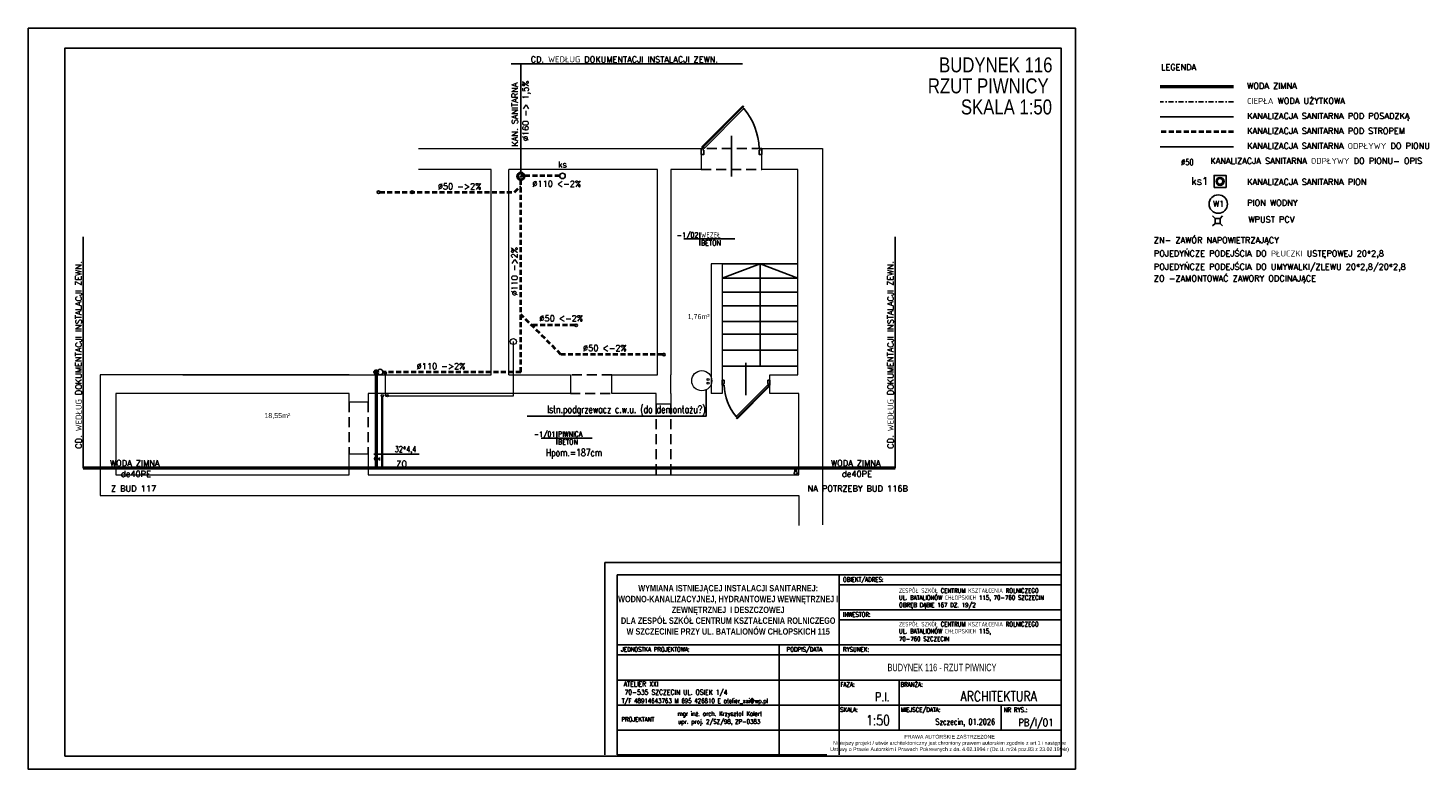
# Model space of a CAD drawing. Header units: millimetres. Extents: x -283 to 124139, y -3891 to 5906.
# Tile 46 of 55: x 48 to 2855, y -1588 to -103. Entities that reach past the tile are written whole.
import ezdxf
from ezdxf.enums import TextEntityAlignment as Align

# ---------------------------------------------------------------- set-up
doc = ezdxf.new("R2010")
doc.units = ezdxf.units.MM
doc.header["$LTSCALE"] = 20
doc.header["$MEASUREMENT"] = 0
for name, pattern in [('DASHDOT', [1, 0.5, -0.25, 0, -0.25]), ('DASHED', [0.75, 0.5, -0.25]), ('DASHED2', [0.375, 0.25, -0.125]), ('DASHEDX2', [1.5, 1, -0.5])]:
    doc.linetypes.add(name, pattern=pattern)
doc.layers.get('0').update_dxf_attribs({"color": 252, "linetype": 'CONTINUOUS'})
for name, color, linetype in [('1-GAZ', 252, 'CONTINUOUS'), ('1-OPIS', 252, 'CONTINUOUS'), ('1-OPIS-POM', 252, 'CONTINUOUS'), ('I-DRZWI', 252, 'CONTINUOUS'), ('I-MEBLE', 252, 'CONTINUOUS'), ('I-NAD', 252, 'DASHEDX2'), ('I-OPIS', 252, 'CONTINUOUS'), ('I-SCIANA', 252, 'CONTINUOUS'), ('I-WIDOK', 252, 'CONTINUOUS'), ('I-WODA_Z', 252, 'CONTINUOUS'), ('IS CWU', 4, 'DASHDOT'), ('IS kan odp', 36, 'CONTINUOUS'), ('IS kan odp opis', 7, 'CONTINUOUS'), ('IS kan opis', 7, 'CONTINUOUS'), ('IS KAN_S_OPIS', 2, 'CONTINUOUS'), ('IS KAN_SAN_RURY', 1, 'CONTINUOUS'), ('IS opis woda', 7, 'DASHED2'), ('IS WODA opis', 2, 'CONTINUOUS'), ('MK_IS W_Z', 5, 'CONTINUOUS'), ('Ogrzewanie inwentaryzacja', 252, 'CONTINUOUS'), ('TABELKA', 252, 'CONTINUOUS')]:
    doc.layers.add(name, color=color, linetype=linetype)
doc.layers.add('IS ks pod stropem', color=1, linetype='DASHED', lineweight=40)
doc.layers.add('IS w', color=5, linetype='CONTINUOUS', lineweight=50)
doc.layers.add('IS obudowy', color=2, linetype='CONTINUOUS', plot=False)
doc.styles.add('ARIAL', font='arial.ttf', dxfattribs={"width": 0.8})
doc.styles.add('ROMANS', font='romans.shx', dxfattribs={"width": 0.75})
doc.styles.add('STYLE2', font='romans.shx', dxfattribs={"width": 0.9})
doc.styles.add('STYLE3', font='arial.ttf', dxfattribs={"width": 0.7})
doc.styles.add('STYLE5PRAWA', font='arial.ttf', dxfattribs={"width": 0.8})
doc.styles.add('TECH', font='simplex.shx')

# ---------------------------------------------------------------- blocks, each defined once
blk = doc.blocks.new('PRAWAAUTOR1')
at = {"insert": (443, 174.2), "char_height": 7.5, "width": 500, "attachment_point": 5, "style": 'STYLE5PRAWA'}
blk.add_mtext('\\fArial|b0|i0|c238|p34;PRAWA AUTORSKIE ZASTRZEŻONE\\PNiniejszy projekt / utwór architektoniczny jest chroniony prawem autorskim zgodnie z art.1 i następne \\PUstawy o Prawie Autorskim i Prawach Pokrewnych z dn. 4.02.1994 r (Dz.U. nr24 poz.83 z 23.02.1994r)', dxfattribs=at)
blk = doc.blocks.new('D90')
blk.add_line((32.6, 45), (-28, 45))
for points in [[(-9.2, 87.2), (-9.2, 90), (0, 90), (0, 86.3), (-6.4, 86.3), (-6.4, 87.2)], [(-72.6, 61.8), (-11.7, 0.9), (-10.6, 2), (-71.5, 62.9)], [(-9.2, 2.8), (-9.2, 0), (0, 0), (0, 3.7), (-6.4, 3.7), (-6.4, 2.8)]]:
    blk.add_lwpolyline(points, close=True)
blk.add_lwpolyline([(-11.3, 2.7), (-9.5, 4.5), (-68.6, 63.5), (-70.3, 61.8)])
blk.add_arc((-4.6, -14.5), 100.9, 92.6186, 129.3487)
blk = doc.blocks.new('OPIS-POM')
for p, q in [((-60, 0), (135, 0)), ((0, 25), (0, -25))]:
    blk.add_line(p, q)
at = {"style": 'ROMANS', "width": 0.8, "flags": 4}
blk.add_attdef('NR', text='', height=20, dxfattribs=at).set_placement((-5, 5), align=Align.RIGHT)
blk.add_attdef('NAZWA', (5, 5), '', height=20, dxfattribs=at)
blk.add_attdef('POW.', text='', height=20, dxfattribs=at).set_placement((-5, -5), align=Align.TOP_RIGHT)
blk.add_attdef('POSADZKA', text='', height=20, dxfattribs=at).set_placement((5, -5), align=Align.TOP_LEFT)

msp = doc.modelspace()

# ---------------------------------------------------------------- linework, layer by layer
at = {"layer": '1-GAZ', "lineweight": 0}
msp.add_lwpolyline([(764.6, -794.5), (764.6, -840.4), (1021.3, -840.4), (1021.3, -731.2)], dxfattribs=at)
for centre, radius in [((1021.3, -731.3), 6.06), ((764.6, -794.5), 2.42)]:
    msp.add_circle(centre, radius, dxfattribs=at)
at = {"layer": 'I-MEBLE', "lineweight": 0}
for centre, radius in [((1399.1, -809.8), 20.2), ((1411.6, -807.2), 2.01), ((1411.6, -814.8), 2.01)]:
    msp.add_circle(centre, radius, dxfattribs=at)
at = {"layer": 'I-NAD'}
for points in [[(1519.4, -344.4), (1398.2, -344.2)], [(1398.2, -386.4), (1519.4, -386.4)], [(1218.5, -798), (1135.6, -798)], [(1135.6, -835.7), (1218.5, -835.7)], [(692.2, -852.9), (692.2, -956.5)], [(730.1, -852.9), (730.1, -956.5)], [(1307.8, -857.1), (1307.8, -998.6)], [(1337.2, -857.1), (1337.2, -998.6)]]:
    msp.add_lwpolyline(points, dxfattribs=at)
at = {"layer": 'I-OPIS'}
msp.add_lwpolyline([(1048.7, -880.6), (1408.1, -880.6), (1408.1, -827.8)], dxfattribs=at)
at = {"layer": 'I-SCIANA', "lineweight": 0}
for points in [[(831.4, -344.2), (1398.2, -344.2), (1398.2, -386.4), (1337.2, -386.4), (1337.2, -798)], [(1307.8, -998.6), (1593.4, -998.6), (1593.4, -835.7), (1535.5, -835.7), (1535.5, -798), (1591.9, -798), (1591.9, -386.4), (1519.4, -386.4), (1519.4, -344.4)], [(1519.4, -344.4), (1641.1, -344.2)], [(1641.1, -344.2), (1641.1, -1098.6)], [(358.7, -798), (976.6, -798), (976.6, -386.4), (831.4, -386.4)], [(976.6, -386.4), (831.4, -386.4)], [(1012.3, -798), (1012.3, -386.4)], [(1218.5, -798), (1310, -798), (1310, -386.4), (1012.3, -386.4)], [(1439.9, -575.7), (1418.1, -575.7)], [(1418.1, -575.7), (1418.1, -835.7)], [(1439.9, -575.7), (1439.9, -798)], [(692.2, -798), (192.9, -798), (192.9, -1040.1), (1593.4, -1040.1)], [(692.2, -798), (976.6, -798)], [(975.8, -798), (976.6, -797.2)], [(1012.3, -798), (1135.6, -798)], [(1135.6, -798), (1135.6, -835.7)], [(1218.5, -835.7), (1218.5, -798)], [(1337.2, -835.7), (1337.2, -798)], [(1439.9, -798), (1439.9, -835.7), (1418.1, -835.7)], [(692.2, -835.7), (224, -835.7), (224, -998.6), (692.2, -998.6), (692.2, -956.5), (730.1, -956.5), (730.1, -998.6), (1307.8, -998.6)], [(1135.6, -835.7), (730.1, -835.7), (730.1, -852.9), (692.2, -852.9), (692.2, -835.7)], [(1337.2, -835.7), (1337.2, -857.1), (1307.8, -857.1), (1307.8, -835.7), (1218.5, -835.7)], [(1593.4, -1040.1), (1593.4, -1099.7)]]:
    msp.add_lwpolyline(points, dxfattribs=at)
for centre in [(758.6, -839.9), (768.7, -839.9)]:
    msp.add_circle(centre, 2.22, dxfattribs=at)
at = {"layer": 'I-WIDOK'}
for points in [[(1439.9, -575.7), (1591.9, -575.7)], [(1515.9, -575.7), (1439.9, -604.3)], [(1515.9, -575.7), (1591.9, -604.3)], [(1515.9, -575.7), (1515.9, -780.9)], [(1591.9, -604.3), (1439.9, -604.3)], [(1591.9, -632.2), (1439.9, -632.2)], [(1591.9, -659.9), (1439.9, -659.9)], [(1591.9, -691.4), (1439.9, -691.4)], [(1591.9, -716.4), (1439.9, -716.4)], [(1591.9, -748.6), (1439.9, -748.6)], [(1591.9, -780.9), (1439.9, -780.9)]]:
    msp.add_lwpolyline(points, dxfattribs=at)
at = {"layer": 'I-WODA_Z', "linetype": 'Continuous', "lineweight": 35}
for points in [[(758.6, -985.3), (758.6, -839.9)], [(165.4, -985.3), (1681.3, -985.3)]]:
    msp.add_lwpolyline(points, dxfattribs=at)
at = {"layer": 'IS CWU'}
msp.add_line((2465.5, -251), (2318, -251), dxfattribs=at)
at = {"layer": 'IS kan odp', "ltscale": 50}
msp.add_line((2465.5, -341.1), (2318, -341.1), dxfattribs=at)
at = {"layer": 'IS KAN_S_OPIS'}
for p, q in [((1480.8, -174.9), (1016.8, -174.9)), ((158.7, -521.4), (158.7, -985.3)), ((1786.6, -521.4), (1786.6, -985.3))]:
    msp.add_line(p, q, dxfattribs=at)
at = {"layer": 'IS KAN_SAN_RURY', "linetype": 'Continuous'}
for p, q in [((1036.3, -394.6), (1036.3, -174.9)), ((2428.4, -484.5), (2423.4, -479.5)), ((2428.4, -494.5), (2423.4, -499.5)), ((2438.4, -484.5), (2443.4, -479.5)), ((2438.4, -494.5), (2443.4, -499.5))]:
    msp.add_line(p, q, dxfattribs=at)
at = {"layer": 'IS KAN_SAN_RURY'}
msp.add_line((2465.5, -281.1), (2318, -281.1), dxfattribs=at)
at = {"layer": 'IS KAN_SAN_RURY', "linetype": 'Continuous'}
msp.add_lwpolyline([(2428.4, -494.5), (2438.4, -494.5), (2438.4, -484.5), (2428.4, -484.5)], close=True, dxfattribs=at)
for centre, radius in [((1036.3, -400.1), 8), ((1036.3, -400.1, -26.7), 8), ((1036.3, -400.1), 8), ((1036.3, -400.1), 5.5), ((1119.9, -399.3), 5.5), ((2438.2, -410.3), 8), ((2438.2, -410.3), 5.5), ((751, -432), 2.5), ((818.4, -432), 2.5), ((1147.3, -698.7), 2.5), ((1323.4, -757.4), 2.5), ((754.3, -792.5), 5.5)]:
    msp.add_circle(centre, radius, dxfattribs=at)
at = {"layer": 'IS ks pod stropem'}
for p, q in [((2465.5, -311.1), (2318, -311.1)), ((1023.9, -432), (1036.3, -419.6)), ((1036.3, -792.5), (1036.3, -399.5)), ((1114.4, -399.5), (1036.3, -399.5)), ((753.5, -432), (1023.9, -432)), ((1116.6, -757.2), (1036.3, -676.9)), ((1144.8, -698.7), (1058.1, -698.7)), ((1320.9, -757.2), (1116.6, -757.2)), ((1036.3, -792.5), (759.8, -792.5))]:
    msp.add_line(p, q, dxfattribs=at)
at = {"layer": 'IS obudowy'}
msp.add_lwpolyline([(2426.2, -422.3), (2450.2, -422.3), (2450.2, -398.3), (2426.2, -398.3)], close=True, dxfattribs=at)
at = {"layer": 'IS opis woda', "linetype": 'ByBlock'}
msp.add_line((832.4, -956.7), (741.4, -956.7), dxfattribs=at)
at = {"layer": 'IS w'}
for p, q in [((2465.5, -221), (2318, -221)), ((746.2, -795.5), (746.2, -984.5)), ((1786.6, -985.3), (158.7, -985.3)), ((1587.4, -991.8), (1587.4, -985.3))]:
    msp.add_line(p, q, dxfattribs=at)
msp.add_circle((746.3, -792.7), 2.8, dxfattribs=at)
at = {"layer": 'IS WODA opis'}
for p, q in [((749.5, -966.6), (752.9, -966.6)), ((752.9, -963.5), (752.9, -969.8))]:
    msp.add_line(p, q, dxfattribs=at)
for centre, radius in [((2434.6, -455.9), 18.4), ((746.2, -966.6), 3.36)]:
    msp.add_circle(centre, radius, dxfattribs=at)
at = {"layer": 'MK_IS W_Z'}
msp.add_circle((1587.4, -994.9), 3.05, dxfattribs=at)
at = {"layer": 'TABELKA'}
for p, q in [((2119.6, -1174.1), (1204.6, -1174.1)), ((1204.6, -1174.1), (1204.6, -1559.3)), ((2119.6, -1199.1), (1229.6, -1199.1)), ((1229.6, -1199.1), (1229.6, -1559.3)), ((1674.6, -1199.1), (1674.6, -1559.3)), ((2119.6, -1509.9), (2119.6, -1199.1)), ((2119.6, -1559.3), (2119.6, -1199.1)), ((2119.6, -1559.3), (2119.6, -1199.1)), ((2119.6, -1509.9), (2119.6, -1199.1)), ((2119.6, -1559.3), (2119.6, -1199.1)), ((1674.6, -1219.1), (2119.6, -1219.1)), ((1674.6, -1269.1), (2119.6, -1269.1)), ((1674.6, -1289.1), (2119.6, -1289.1)), ((1229.6, -1339.1), (2119.6, -1339.1)), ((1229.6, -1339.1), (1674.6, -1339.1)), ((1554.6, -1339.1), (1554.6, -1559.3)), ((1229.6, -1359.1), (2119.6, -1359.1)), ((1229.6, -1359.1), (1674.6, -1359.1)), ((1229.6, -1409.9), (2119.6, -1409.9)), ((1794.6, -1409.9), (1794.6, -1509.9)), ((1794.6, -1409.9), (1794.6, -1509.9)), ((1229.6, -1459.9), (2119.6, -1459.9)), ((1229.6, -1459.9), (1674.6, -1459.9)), ((1999.6, -1459.9), (1999.6, -1509.9)), ((1229.6, -1509.9), (2119.6, -1509.9)), ((1229.6, -1509.9), (2119.6, -1509.9)), ((1649.6, -1559.3), (1229.6, -1559.3))]:
    msp.add_line(p, q, dxfattribs=at)
for points in [[(48.2, -103), (48.2, -1588), (2148.2, -1588), (2148.2, -103)], [(48.2, -103), (48.2, -1588), (2148.2, -1588), (2148.2, -103)], [(122.1, -1562), (2119.6, -1562), (2119.6, -143.3), (122.1, -143.3)]]:
    msp.add_lwpolyline(points, close=True, dxfattribs=at)

# ---------------------------------------------------------------- block references
at = {"layer": '1-OPIS-POM', "xscale": 0.5241599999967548, "yscale": 0.5241599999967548, "zscale": 0.5241600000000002}
for p, values in [((1394.9, -525.6), {'NR': '-1/02', 'NAZWA': 'WĘZEŁ', 'POSADZKA': 'BETON'}), ((1108.3, -924.7), {'NR': '-1/01', 'NAZWA': 'PIWNICA', 'POSADZKA': 'BETON'})]:
    msp.add_blockref('OPIS-POM', p, dxfattribs=at).add_auto_attribs(values)
at = {"layer": 'I-DRZWI'}
for p, xscale, yscale, zscale, rotation in [((1398.2, -356.6), 1.345847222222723, 1.345847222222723, 1.345847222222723, 270), ((1535.5, -808.9), 1.061871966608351, 1.061871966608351, 1.061871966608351, 90)]:
    msp.add_blockref('D90', p, dxfattribs=dict(at, xscale=xscale, yscale=yscale, zscale=zscale, rotation=rotation))
at = {"layer": 'TABELKA'}
msp.add_blockref('PRAWAAUTOR1', (1452.9, -1711.1), dxfattribs=at)

# ---------------------------------------------------------------- texts
at = {"layer": '1-OPIS', "char_height": 30, "width": 466.149, "attachment_point": 5, "style": 'ARIAL'}
for s, insert in [('{\\fArial|b0|i0|c0|p0;BUDYNEK 116}', (1988.6, -177)), ('{\\fArial|b0|i0|c0|p0;RZUT PIWNICY}', (1973.5, -219.1)), ('{\\fArial|b0|i0|c0|p0;SKALA 1:50}', (2010, -261.4))]:
    msp.add_mtext(s, dxfattribs=dict(at, insert=insert))
at = {"layer": 'I-OPIS', "char_height": 15, "attachment_point": 6, "rotation": 0, "style": 'ROMANS'}
for s, insert in [('Istn.podgrzewacz c.w.u. (do demontażu?)', (1406.7, -869.6)), ('Hpom.=187cm', (1199.2, -956.3))]:
    msp.add_mtext(s, dxfattribs=dict(at, insert=insert))
at = {"layer": 'IS kan odp opis', "style": 'TECH', "width": 0.8}
msp.add_text('%%C50', height=12, dxfattribs=at).set_placement((2360.5, -377.8))
at = {"layer": 'IS kan opis', "style": 'TECH'}
msp.add_text('ks1', height=15, dxfattribs=at).set_placement((2380.3, -417.2))
at = {"layer": 'IS KAN_S_OPIS', "style": 'TECH'}
for s, p in [('CD. WEDŁUG DOKUMENTACJI INSTALACJI ZEWN.', (1056, -171.9)), ('LEGENDA', (2319.9, -187.4)), ('WODA ZIMNA', (2492.6, -225.1)), ('CIEPŁA WODA UŻYTKOWA', (2492.6, -255.1)), ('KANALIZACJA SANITARNA POD POSADZKĄ', (2492.6, -285.3)), ('KANALIZACJA SANITARNA POD STROPEM', (2492.6, -315.3)), ('KANALIZACJA SANITARNA ODPŁYWY DO PIONU', (2492.6, -345.3)), ('KANALIZACJA SANITARNA ODPŁYWY DO PIONU- OPIS', (2418.8, -375.3)), ('ks', (1111, -382.6)), ('∅50 ->2%', (869.8, -426.3)), ('∅110 <-2%', (1059.4, -421.1)), ('KANALIZACJA SANITARNA PION', (2492.6, -417.5)), ('PION WODNY', (2492.6, -459.3)), ('WPUST PCV ', (2495.2, -492.7)), ('ZN- ZAWÓR NAPOWIETRZAJĄCY', (2305.6, -534.2)), ('POJEDYŃCZE PODEJŚCIA DO PŁUCZKI USTĘPOWEJ 20*2,8', (2305.6, -560.9)), ('POJEDYŃCZE PODEJŚCIA DO UMYWALKI/ZLEWU 20*2,8/20*2,8', (2305.6, -587.5)), ('ZO -ZAMONTOWAĆ ZAWORY ODCINAJĄCE ', (2305.6, -610.8)), ('∅50 <-2%', (1073.5, -690.8)), ('∅50 <-2%', (1161.1, -750.3)), ('∅110 ->2%', (827.3, -786.7)), ('WODA ZIMNA', (212.4, -981)), ('ZO', (786.6, -982.5)), ('WODA ZIMNA', (1658, -981)), ('de40PE', (234.4, -1002.6)), ('de40PE', (1680, -1002.6)), ('Z BUD 117', (214.5, -1031.9)), ('NA POTRZEBY BUD 116B', (1611.2, -1031.9))]:
    msp.add_text(s, height=12, dxfattribs=at).set_placement(p)
for s, p in [('KAN. SANITARNA', (1030.3, -340.5)), ('∅160 -> 1,5%', (1051.9, -329.7)), ('∅110 ->2%', (1029.5, -639.7)), ('CD. WEDŁUG DOKUMENTACJI INSTALACJI ZEWN.', (155.7, -946.1)), ('CD. WEDŁUG DOKUMENTACJI INSTALACJI ZEWN.', (1783.6, -946.1))]:
    msp.add_text(s, height=12, rotation=90, dxfattribs=at).set_placement(p)
at = {"layer": 'IS opis woda', "style": 'TECH', "width": 0.8}
msp.add_text('32*4,4', height=12, dxfattribs=at).set_placement((783.3, -953))
at = {"layer": 'IS WODA opis', "style": 'TECH'}
msp.add_text('W1', height=12, dxfattribs=at).set_placement((2424.1, -461.5))
at = {"layer": 'Ogrzewanie inwentaryzacja', "char_height": 10.13, "attachment_point": 1}
for s, insert in [('{\\fArial|b0|i0|c0;1,76m²}', (1370.8, -676.3)), ('{\\fArial|b0|i0|c0;18,55m²}', (522.2, -874.6))]:
    msp.add_mtext(s, dxfattribs=dict(at, insert=insert))
at = {"layer": 'TABELKA', "width": 0.8}
for s, style, p in [('OBIEKT/ADRES:', 'ROMANS', (1682.2, -1212.8)), ('ZESPÓŁ SZKÓŁ CENTRUM KSZTAŁCENIA ROLNICZEGO', 'ROMANS', (1794.4, -1235)), ('OBRĘB DĄBIE 167 DZ. 19/2', 'ROMANS', (1794.7, -1263.8)), ('UL. BATALIONÓW CHŁOPSKICH 115, 70-760 SZCZECIN  ', 'ROMANS', (1794.4, -1249)), ('INWESTOR:', 'ROMANS', (1682.2, -1282.8)), ('ZESPÓŁ SZKÓŁ CENTRUM KSZTAŁCENIA ROLNICZEGO', 'ROMANS', (1794.4, -1302.3)), ('UL. BATALIONÓW CHŁOPSKICH 115, ', 'ROMANS', (1794.4, -1316.3)), ('JEDNOSTKA PROJEKTOWA:', 'ROMANS', (1237.2, -1352.8)), ('PODPIS/DATA', 'ROMANS', (1569.2, -1352.8)), ('RYSUNEK:', 'ROMANS', (1682.2, -1352.8)), ('70-760 SZCZECIN  ', 'ROMANS', (1794.4, -1331.8)), ('FAZA:', 'ROMANS', (1676.9, -1423)), ('BRANŻA:', 'ROMANS', (1797.6, -1423)), ('T/F 48914643763 M 695 426810 E atelier_xxi@wp.pl', 'ROMANS', (1238.8, -1455.9)), ('PROJEKTANT', 'STYLE2', (1237.9, -1492.9)), ('mgr inż. arch. Krzysztof Kalert', 'STYLE2', (1350.3, -1481.7)), ('upr. proj. 2/SZ/98, ZP-0383', 'STYLE2', (1351.5, -1497.5)), ('SKALA:', 'ROMANS', (1676.5, -1473.7)), ('MIEJSCE/DATA:', 'ROMANS', (1798.2, -1473.7)), ('NR RYS.:', 'ROMANS', (2004.7, -1473.8))]:
    msp.add_text(s, height=9, dxfattribs=dict(at, style=style)).set_placement(p)
at = {"layer": 'TABELKA', "style": 'ROMANS', "width": 0.8}
for s, height, p in [('ATELIER XXI ', 10, (1318, -1422.5)), ('70-535 SZCZECIN UL. OSIEK 1/4', 10, (1450.6, -1439.1)), ('P.I.', 17.5, (1775.7, -1452.2)), ('ARCHITEKTURA', 20, (2070.8, -1452.3)), ('1:50', 20, (1776.4, -1500.4)), ('Szczecin, 01.2026', 12, (1987.2, -1499.3)), ('PB/I/O1', 15, (2104, -1502.3))]:
    msp.add_text(s, height=height, dxfattribs=at).set_placement(p, align=Align.RIGHT)
at = {"layer": 'TABELKA', "insert": (1452.1, -1269.1), "char_height": 13, "width": 445, "attachment_point": 5, "style": 'STYLE3'}
msp.add_mtext('{\\fArial|b1|i0|c0|p34;WYMIANA ISTNIEJ\\fArial|b1|i0|c238|p34;Ą\\fArial|b1|i0|c0|p34;CEJ INSTALACJI SANITARNEJ: WODNO-KANALIZACYJNEJ, HYDRANTOWEJ WEWN\\fArial|b1|i0|c238|p34;Ę\\fArial|b1|i0|c0|p34;TRZNEJ I ZEWN\\fArial|b1|i0|c238|p34;Ę\\fArial|b1|i0|c0|p34;TRZNEJ  I DESZCZOWEJ \\PDLA ZESPÓ\\fArial|b1|i0|c238|p34;Ł\\fArial|b1|i0|c0|p34; SZKÓ\\fArial|b1|i0|c238|p34;Ł\\fArial|b1|i0|c0|p34; CENTRUM KSZTA\\fArial|b1|i0|c238|p34;Ł\\fArial|b1|i0|c0|p34;CENIA ROLNICZEGO \\PW SZCZECINIE PRZY UL. BATALIONÓW CH\\fArial|b1|i0|c238|p34;Ł\\fArial|b1|i0|c0|p34;OPSKICH 115}', dxfattribs=at)
at = {"layer": 'TABELKA', "insert": (1771.6, -1377), "char_height": 15, "attachment_point": 1, "style": 'STYLE3'}
msp.add_mtext('{\\fArial|b0|i0|c0|p0;BUDYNEK 116 - RZUT PIWNICY}', dxfattribs=at)

doc.saveas('drawing.dxf')
